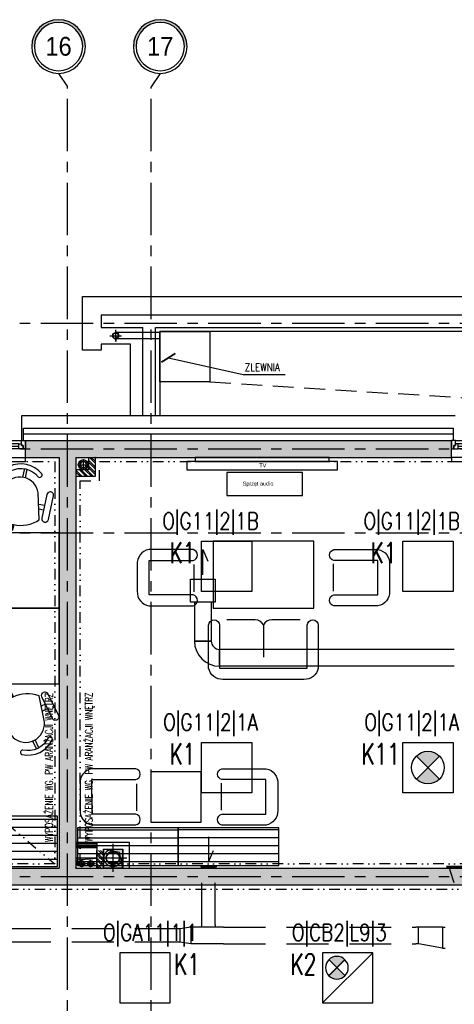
# Model space of a CAD drawing. Extents: x 41755 to 123924, y -112333 to 86187.
# Tile 246 of 256: x 103784 to 104302, y -6073 to -4899. Entities that reach past the tile are written whole.
import ezdxf
from ezdxf.enums import TextEntityAlignment as Align

# ---------------------------------------------------------------- set-up
doc = ezdxf.new("R2010")
doc.units = 0
doc.header["$LTSCALE"] = 50
for name, pattern in [('CENTER', [2, 1.25, -0.25, 0.25, -0.25]), ('DASHDOT2', [12.7, 6.35, -3.175, 0, -3.175]), ('DASHED', [0.75, 0.5, -0.25]), ('DIVIDE', [31.75, 12.7, -6.35, 0, -6.35, 0, -6.35])]:
    doc.linetypes.add(name, pattern=pattern)
doc.layers.get('0').update_dxf_attribs({"color": 101, "linetype": 'CONTINUOUS'})
for name, color, linetype in [('E-90', 6, 'CONTINUOUS'), ('E35', 6, 'CONTINUOUS'), ('Ins-co', 2, 'CONTINUOUS'), ('Ins-kan', 54, 'CONTINUOUS'), ('Ins-went', 141, 'CONTINUOUS'), ('Okn---okna', 5, 'CONTINUOUS'), ('Os-osie glowne', 1, 'CENTER'), ('Os-osie-opis', 16, 'CONTINUOUS'), ('Sc-beton', 7, 'CONTINUOUS'), ('Sc-beton-hatch', 86, 'CONTINUOUS'), ('Sc-cegla pustak-hatch', 8, 'CONTINUOUS'), ('Sc-drewno', 22, 'CONTINUOUS'), ('Sc-gk', 120, 'CONTINUOUS'), ('Sc-izolacja term-styropian', 151, 'STYROPIAN-KA'), ('Sc-silikat', 61, 'CONTINUOUS'), ('Sch-opis', 51, 'CONTINUOUS'), ('Suf-widok', 8, 'CONTINUOUS'), ('W-idok', 8, 'CONTINUOUS'), ('W-otwor-strop', 1, 'CONTINUOUS'), ('Wyp-meble', 155, 'CONTINUOUS')]:
    doc.layers.add(name, color=color, linetype=linetype)
doc.styles.add('dwg_opis duży', font='ARIAL.TTF', dxfattribs={"width": 0.9})
doc.styles.add('ROMANS', font='romans', dxfattribs={"width": 0.85})
doc.linetypes.add('BATTING', pattern='A,0.0001,-0.1,[134,ltypeshp.shx,S=0.1,R=0,X=-0.1,Y=0],-0.2,[134,ltypeshp.shx,S=0.1,R=180,X=0.1,Y=0],-0.1', length=0.4001)
doc.linetypes.add('STYROPIAN-KA', pattern='A,0.0001,-0.1,[135,ltypeshp.shx,S=0.1,R=0,X=-0.1,Y=0],0,[135,ltypeshp.shx,S=0.1,R=180,X=0.1,Y=0],-0.1', length=0.2001)
doc.dimstyles.new('CHMIELNA', dxfattribs={"dimscale": 3.5, "dimtxt": 4, "dimasz": 1.5, "dimexe": 3, "dimexo": 0, "dimgap": 1, "dimtad": 1, "dimdec": 1, "dimrnd": 0.5, "dimzin": 12, "dimdsep": 46, "dimtxsty": 'ROMANS', "dimblk": 'DIMTICK', "dimcen": 0.09, "dimse1": 1, "dimse2": 1, "dimclrd": 143, "dimclrt": 53, "dimadec": 0, "dimazin": 0, "dimtfac": 1, "dimtdec": 1, "dimtix": 1, "dimtmove": 2, "dimatfit": 2, "dimldrblk": 'ARCHTICK', "dimfxl": 0, "dimtolj": 1, "dimtzin": 0, "dimarcsym": 0})

# ---------------------------------------------------------------- blocks, each defined once
blk = doc.blocks.new('_gkjgskfjgkdfh')
at = {"linetype": 'DASHDOT2', "ltscale": 0.5}
for points in [[(-7, 0), (7, 0)], [(0, -7), (0, 7)], [(0, 0), (0, -7)]]:
    blk.add_lwpolyline(points, dxfattribs=at)
at = {"ltscale": 2}
for radius in [3.75, 3.25]:
    blk.add_circle((0, 0), radius, dxfattribs=at)
blk = doc.blocks.new('DIMTICK')
for p, q in [((0, 1), (0, -1)), ((-1, 0), (1, 0))]:
    blk.add_line(p, q)
at = {"const_width": 0.141}
blk.add_lwpolyline([(0.707, 0.707), (-0.707, -0.707)], dxfattribs=at)
blk = doc.blocks.new('_opis_osi_liczbowy')
blk.add_hatch(color=256).paths.add_polyline_path([(32, 32), (32, 28.8, -1), (32, -28.8), (32, -32, 1)])
for radius in [32, 28.8]:
    blk.add_circle((32, 0), radius)
at = {"style": 'dwg_opis duży', "width": 0.9}
blk.add_attdef('AXNAMEH', text='', height=22.4, rotation=90, dxfattribs=at).set_placement((32, 0), align=Align.MIDDLE_CENTER)
blk = doc.blocks.new('_FIUETUR')
for p, q in [((-377, -19.7), (-5, -19.7)), ((-260, -23.7), (-374, -23.7)), ((-260, -26.7), (-374, -26.7)), ((-8, -29.7), (-374, -29.7)), ((-130, -23.7), (-244, -23.7)), ((-130, -26.7), (-244, -26.7)), ((-8, -23.7), (-114, -23.7)), ((-8, -26.7), (-114, -26.7)), ((-382, -39.7), (-382, -44.7)), ((-382, -39.7), (0, -39.7)), ((-382, -44.7), (0, -44.7)), ((0, -44.7), (0, -39.7))]:
    blk.add_line(p, q)
for points in [[(-377, -19.7), (-382, -19.7), (-382, -29.7), (-379, -29.7), (-379, -25.7), (-377, -25.7)], [(-257, -19.7), (-252, -19.7), (-252, -29.7), (-255, -29.7), (-255, -25.7), (-257, -25.7)], [(-247, -19.7), (-252, -19.7), (-252, -29.7), (-249, -29.7), (-249, -25.7), (-247, -25.7)], [(-127, -19.7), (-122, -19.7), (-122, -29.7), (-125, -29.7), (-125, -25.7), (-127, -25.7)], [(-117, -19.7), (-122, -19.7), (-122, -29.7), (-119, -29.7), (-119, -25.7), (-117, -25.7)], [(-5, -19.7), (0, -19.7), (0, -29.7), (-3, -29.7), (-3, -25.7), (-5, -25.7)], [(-374, -23.7), (-377, -23.7), (-377, -25.7), (-379, -25.7), (-379, -29.7), (-377, -29.7), (-374, -29.7)], [(-260, -23.7), (-257, -23.7), (-257, -25.7), (-255, -25.7), (-255, -29.7), (-257, -29.7), (-260, -29.7)], [(-244, -23.7), (-247, -23.7), (-247, -25.7), (-249, -25.7), (-249, -29.7), (-247, -29.7), (-244, -29.7)], [(-130, -23.7), (-127, -23.7), (-127, -25.7), (-125, -25.7), (-125, -29.7), (-127, -29.7), (-130, -29.7)], [(-114, -23.7), (-117, -23.7), (-117, -25.7), (-119, -25.7), (-119, -29.7), (-117, -29.7), (-114, -29.7)], [(-8, -23.7), (-5, -23.7), (-5, -25.7), (-3, -25.7), (-3, -29.7), (-5, -29.7), (-8, -29.7)]]:
    blk.add_lwpolyline(points, close=True)
blk = doc.blocks.new('_VKDFJGKFH')
for p, q in [((-515, 25), (-5, 25)), ((-398, 21), (-512, 21)), ((-398, 18), (-512, 18)), ((-8, 15), (-512, 15)), ((-268, 21), (-382, 21)), ((-268, 18), (-382, 18)), ((-138, 21), (-252, 21)), ((-138, 18), (-252, 18)), ((-8, 21), (-122, 21)), ((-8, 18), (-122, 18)), ((-520, 5), (-520, 0)), ((-520, 5), (0, 5)), ((-520, 0), (0, 0)), ((0, 0), (0, 5))]:
    blk.add_line(p, q)
for points in [[(-515, 25), (-520, 25), (-520, 15), (-517, 15), (-517, 19), (-515, 19)], [(-395, 25), (-390, 25), (-390, 15), (-393, 15), (-393, 19), (-395, 19)], [(-385, 25), (-390, 25), (-390, 15), (-387, 15), (-387, 19), (-385, 19)], [(-265, 25), (-260, 25), (-260, 15), (-263, 15), (-263, 19), (-265, 19)], [(-255, 25), (-260, 25), (-260, 15), (-257, 15), (-257, 19), (-255, 19)], [(-135, 25), (-130, 25), (-130, 15), (-133, 15), (-133, 19), (-135, 19)], [(-125, 25), (-130, 25), (-130, 15), (-127, 15), (-127, 19), (-125, 19)], [(-5, 25), (0, 25), (0, 15), (-3, 15), (-3, 19), (-5, 19)], [(-512, 21), (-515, 21), (-515, 19), (-517, 19), (-517, 15), (-515, 15), (-512, 15)], [(-398, 21), (-395, 21), (-395, 19), (-393, 19), (-393, 15), (-395, 15), (-398, 15)], [(-382, 21), (-385, 21), (-385, 19), (-387, 19), (-387, 15), (-385, 15), (-382, 15)], [(-268, 21), (-265, 21), (-265, 19), (-263, 19), (-263, 15), (-265, 15), (-268, 15)], [(-252, 21), (-255, 21), (-255, 19), (-257, 19), (-257, 15), (-255, 15), (-252, 15)], [(-138, 21), (-135, 21), (-135, 19), (-133, 19), (-133, 15), (-135, 15), (-138, 15)], [(-122, 21), (-125, 21), (-125, 19), (-127, 19), (-127, 15), (-125, 15), (-122, 15)], [(-8, 21), (-5, 21), (-5, 19), (-3, 19), (-3, 15), (-5, 15), (-8, 15)]]:
    blk.add_lwpolyline(points, close=True)
blk = doc.blocks.new('_dkjhsjhkfgh')
at = {"layer": 'Ins-went', "ltscale": 2}
for p, q in [((4201.5, 4842.1), (4201.5, 4795.9)), ((4221.5, 4842.1), (4221.5, 4795.9)), ((4221.5, 4795.9), (4201.5, 4795.9)), ((4201.5, 4795.9), (4221.5, 4795.9)), ((4231.5, 4785.9), (4231.5, 4765.9)), ((4231.5, 4765.9), (4231.5, 4785.9)), ((4491.5, 4785.9), (4231.5, 4785.9)), ((4495.5, 4785.9), (4491.5, 4785.9)), ((4508.5, 4785.9), (4495.5, 4785.9)), ((4511.5, 4785.9), (4508.5, 4785.9)), ((4491.5, 4765.9), (4231.5, 4765.9)), ((4495.5, 4765.9), (4491.5, 4765.9)), ((4508.5, 4765.9), (4495.5, 4765.9)), ((4511.5, 4765.9), (4508.5, 4765.9))]:
    blk.add_line(p, q, dxfattribs=at)
blk.add_lwpolyline([(4211.5, 4874.8), (4211.5, 4905), (4217.5, 4891)], dxfattribs=at)
blk.add_lwpolyline([(4196.6, 4869.8), (4226.3, 4869.8), (4226.3, 4842.1), (4196.6, 4842.1)], close=True, dxfattribs=at)
for radius in [30, 10]:
    blk.add_arc((4231.5, 4795.9), radius, 180, 270, dxfattribs=at)
blk = doc.blocks.new('f003')
for p, q in [((-1.6, 74.6), (-1.6, 64.1)), ((1.6, 74.6), (1.6, 64.1))]:
    blk.add_line(p, q)
for points in [[(-16.7, 68.7, -0.355253), (16.7, 68.7, 0.881097), (20.1, 72.9, 0.355253), (-20.1, 72.9, 0.881097)], [(-28.8, 18.9, 0.427449), (28.8, 18.9), (20.8, 50, 0.679656), (-20.8, 50)], [(-31.3, 21.4, -1), (-39.3, 21.4), (-39.3, 50.2, -1), (-31.3, 50.2)], [(31.3, 21.4, 1), (39.3, 21.4), (39.3, 50.2, 1), (31.3, 50.2)]]:
    blk.add_lwpolyline(points, format="xyb", close=True)
for points in [[(-24.2, 37), (-31.3, 37)], [(24.2, 37), (31.3, 37)], [(-31.3, 31), (-25.7, 31)], [(31.3, 31), (25.7, 31)], [(-0.8, 6.6), (-0.8, 0), (0.8, 0), (0.8, 6.6)]]:
    blk.add_lwpolyline(points)
blk = doc.blocks.new('_REHABILITACJA_STOLLIK1')
at = {"ltscale": 0.5}
h = blk.add_hatch(dxfattribs=at)
h.set_pattern_fill('LINE', color=256, scale=3, style=0)
h.set_pattern_definition([(0, (408087.254, 65975.66), (0, 9.525), [])])
h.paths.add_polyline_path([(0, -60), (120, -60), (120, 0), (0, 0)])
blk.add_lwpolyline([(0, -60), (120, -60), (120, 0), (0, 0)], close=True, dxfattribs=at)
blk = doc.blocks.new('A$C5DF87A14')
at = {"layer": 'Wyp-meble'}
h = blk.add_hatch(dxfattribs=at)
h.set_pattern_fill('LINE', color=256, scale=3, style=0)
h.set_pattern_definition([(360, (412159.293, 70573.3775), (2e-15, 9.525), [])])
h.paths.add_polyline_path([(4072, 4538), (4192, 4538), (4192, 4583), (4072, 4583)])
h = blk.add_hatch(dxfattribs=at)
h.set_pattern_fill('LINE', color=256, scale=3, style=0)
h.set_pattern_definition([(360, (412279.293, 70573.621), (2e-15, 9.525), [])])
h.paths.add_polyline_path([(4192, 4538), (4312, 4538), (4312, 4583), (4192, 4583)])
for p, q in [((4283.8, 4831.2), (4249.9, 4831.2)), ((4337.7, 4831.2), (4303.8, 4831.2))]:
    blk.add_line(p, q, dxfattribs=at)
for points in [[(4202.2, 5010), (4382.2, 5010), (4382.2, 5020), (4202.2, 5020)], [(4212.2, 5020), (4372.2, 5020), (4372.2, 5025), (4212.2, 5025)], [(4250.2, 4979.4), (4340.2, 4979.4), (4340.2, 5006.9), (4250.2, 5006.9)], [(4050, 4935), (3930, 4935), (3930, 4845), (4050, 4845)], [(4233.8, 4925.2), (4233.8, 4845.2), (4353.8, 4845.2), (4353.8, 4925.2)], [(4050, 4845), (3930, 4845), (3930, 4755), (4050, 4755)], [(4159.4, 4590), (4219.4, 4590), (4219.4, 4650), (4159.4, 4650)], [(4072, 4538), (4192, 4538), (4192, 4583), (4072, 4583)], [(4192, 4538), (4312, 4538), (4312, 4583), (4192, 4583)]]:
    blk.add_lwpolyline(points, close=True, dxfattribs=at)
for points in [[(4157.4, 4902), (4209.9, 4902, 0.814277), (4209.9, 4914.9), (4157.2, 4914.9, 0.403655), (4143.3, 4896.8), (4143.3, 4865.2, 0.380123), (4157.2, 4847.8), (4209.9, 4847.8, 0.804356), (4209.9, 4860.9), (4157.5, 4860.9)], [(4430.2, 4902), (4377.7, 4902, -0.814277), (4377.7, 4914.9), (4430.4, 4914.9, -0.403655), (4444.3, 4896.8), (4444.3, 4865.2, -0.380123), (4430.4, 4847.8), (4377.7, 4847.8, -0.804356), (4377.7, 4860.9), (4430.1, 4860.9)], [(4228.4, 4824.8, -0.969502), (4241.5, 4824.8), (4241.5, 4773.7), (4346.1, 4773.7), (4346.1, 4824.8, -0.969502), (4359.2, 4824.8), (4359.2, 4773.7, -0.371033), (4342.1, 4760.2), (4245.5, 4760.2, -0.371033), (4228.4, 4773.7)], [(4089.2, 4640.7), (4141.6, 4640.7, 0.814277), (4141.6, 4653.5), (4089, 4653.5, 0.403655), (4075.1, 4635.4), (4075.1, 4603.9, 0.380123), (4089, 4586.5), (4141.6, 4586.5, 0.804356), (4141.6, 4599.5), (4089.3, 4599.5)], [(4296.6, 4640.7), (4244.2, 4640.7, -0.814277), (4244.2, 4653.5), (4296.9, 4653.5, -0.403655), (4310.8, 4635.4), (4310.8, 4603.8, -0.380123), (4296.9, 4586.4), (4244.2, 4586.4, -0.804356), (4244.2, 4599.5), (4296.5, 4599.5)]]:
    blk.add_lwpolyline(points, format="xyb", close=True, dxfattribs=at)
for points in [[(4376.8, 4897.9), (4376.8, 4865.3)], [(4210.6, 4897.1), (4210.6, 4864.6)], [(4293.8, 4825.2), (4293.8, 4786.5)], [(4142.3, 4635.7), (4142.3, 4603.2)], [(4243.3, 4636.5), (4243.3, 4604)]]:
    blk.add_lwpolyline(points, dxfattribs=at)
for centre, start, end in [((4283.8, 4819.8), 28.4028, 89.7038), ((4303.8, 4819.8), 90.2962, 151.5972)]:
    blk.add_arc(centre, 11.4, start, end, dxfattribs=at)
for p, rotation in [((3994.2, 4938.3), 347.6784737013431), ((3991.9, 4745), 205.9187913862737)]:
    blk.add_blockref('f003', p, dxfattribs=dict(at, rotation=rotation))
blk.add_blockref('_REHABILITACJA_STOLLIK1', (3928, 4597), dxfattribs=at)
at = {"layer": 'Wyp-meble', "width": 56.895, "attachment_point": 1}
for s, insert, char_height in [('TV', (4288.8, 5017.7), 4.73), ('Sprzęt audio', (4269, 4996), 4.733)]:
    blk.add_mtext(s, dxfattribs=dict(at, insert=insert, char_height=char_height))
blk = doc.blocks.new('opr_kas_inw')
at = {"layer": 'E35'}
h = blk.add_hatch(color=256, dxfattribs=at)
edge = h.paths.add_edge_path()
edge.add_line((-12.8, -12.1), (-3.2, -21.7))
edge.add_ellipse((-12.8, -12.1), major_axis=(-9.55, 9.55), ratio=1, start_angle=90, end_angle=180, ccw=False)
edge.add_line((-22.3, -21.7), (-12.8, -12.1))
edge = h.paths.add_edge_path()
edge.add_line((-3.2, -2.6), (-12.8, -12.1))
edge.add_line((-12.8, -12.1), (-22.3, -2.6))
edge.add_ellipse((-12.8, -12.1), major_axis=(-9.55, 9.55), ratio=1, start_angle=-90, end_angle=0, ccw=False)
for p, q in [((-30, 30), (30, -30)), ((-22.3, -21.7), (-3.2, -2.6)), ((-22.3, -2.6), (-3.2, -21.7))]:
    blk.add_line(p, q, dxfattribs=at)
at = {"layer": 'E35', "linetype": 'Continuous', "ltscale": 0.3}
blk.add_line((-21.8, -3.1), (-3.8, -21.1), dxfattribs=at)
blk.add_lwpolyline([(-30, 30), (30, 30), (30, -30), (-30, -30)], close=True, dxfattribs=at)
at = {"layer": 'E35'}
blk.add_circle((-12.8, -12.1), 13.5, dxfattribs=at)

msp = doc.modelspace()

# ---------------------------------------------------------------- hatches: boundary and pattern name
at = {"layer": 'E35'}
h = msp.add_hatch(color=256, dxfattribs=at)
edge = h.paths.add_edge_path()
edge.add_line((104270.966, -5790.641), (104284.712, -5776.895))
edge.add_ellipse((104270.966, -5790.641), major_axis=(13.746, 13.746), ratio=1, start_angle=360, end_angle=450)
edge.add_line((104257.22, -5776.895), (104270.966, -5790.641))
edge = h.paths.add_edge_path()
edge.add_line((104284.712, -5804.388), (104270.966, -5790.641))
edge.add_line((104270.966, -5790.641), (104257.22, -5804.388))
edge.add_ellipse((104270.966, -5790.641), major_axis=(-13.746, 13.746), ratio=1, start_angle=90, end_angle=180)
at = {"layer": 'Sc-beton-hatch'}
h = msp.add_hatch(dxfattribs=at)
h.set_pattern_fill('ANSI33', color=256, style=0)
h.set_pattern_definition([(45, (48983.4185, 565.478), (-4.49012806, 4.49012806), []), (45, (48987.9087, 565.478), (-4.49012806, 4.49012806), [3.175, -1.5875])])
h.paths.add_polyline_path([(110735.966, -5930.641), (110735.966, -5910.641), (110669.966, -5910.641), (110669.966, -5930.641)])
h.paths.add_polyline_path([(110595.966, -5930.641), (110595.966, -5910.641), (110380.966, -5910.641), (110380.966, -5930.641)])
h.paths.add_polyline_path([(110480.966, -5420.641), (110480.966, -5400.641), (110420.966, -5400.641), (110420.966, -5420.641), (110440.966, -5420.641)])
h.paths.add_polyline_path([(110038.966, -5420.641), (110038.966, -5400.641), (109530.966, -5400.641), (109530.966, -5420.641), (109570.966, -5420.641), (109570.966, -5910.641), (109369.466, -5910.641), (109369.466, -5930.641), (110280.966, -5930.641), (110280.966, -5910.641), (109590.966, -5910.641), (109590.966, -5420.641)])
h.paths.add_polyline_path([(109170.966, -6150.641), (109170.966, -6170.641), (110210.966, -6170.641), (110210.966, -6150.641)])
h.paths.add_polyline_path([(108990.966, -5910.641), (108990.966, -5850.641), (108970.966, -5850.641), (108970.966, -5910.641), (108670.966, -5910.641), (108670.966, -5930.641), (109239.466, -5930.641), (109239.466, -5910.641)])
h.paths.add_polyline_path([(108990.966, -5655.641), (108970.966, -5655.641), (108970.966, -5675.641), (108990.966, -5675.641)])
h.paths.add_polyline_path([(108950.966, -5400.641), (108950.966, -5420.641), (108970.966, -5420.641), (108970.966, -5480.641), (108990.966, -5480.641), (108990.966, -5420.641), (109010.966, -5420.641), (109010.966, -5400.641)])
h.paths.add_polyline_path([(108342.966, -5400.641), (108342.966, -5973.641), (108362.966, -5973.641), (108362.966, -5930.641), (108540.966, -5930.641), (108540.966, -5910.641), (108362.966, -5910.641), (108362.966, -5420.641), (108640.966, -5420.641), (108640.966, -5400.641)])
h.paths.add_polyline_path([(107982.966, -5400.641), (107982.966, -5420.641), (108320.966, -5420.641), (108320.966, -5910.641), (108298.966, -5910.641), (108298.966, -5930.641), (108320.966, -5930.641), (108320.966, -5973.641), (108340.966, -5973.641), (108340.966, -5400.641)])
h.paths.add_polyline_path([(108362.966, -6150.641), (108362.966, -6108.641), (108342.966, -6108.641), (108342.966, -6170.641), (108740.966, -6170.641), (108740.966, -6150.641)])
h.paths.add_polyline_path([(108340.966, -6170.641), (108340.966, -6108.641), (108320.966, -6108.641), (108320.966, -6150.641), (107700.966, -6150.641), (107700.966, -6170.641)])
h.paths.add_polyline_path([(107995.966, -5910.641), (107995.966, -5930.641), (108238.966, -5930.641), (108238.966, -5910.641)], flags=17)
h.paths.add_polyline_path([(107799.966, -5910.641), (107799.966, -5930.641), (107865.966, -5930.641), (107865.966, -5910.641)])
h.paths.add_polyline_path([(107725.966, -5930.641), (107725.966, -5910.641), (107550.966, -5910.641), (107550.966, -5930.641)])
h.paths.add_polyline_path([(107430.966, -5930.641), (107430.966, -5910.641), (107308.966, -5910.641), (107308.966, -5930.641)])
h.paths.add_polyline_path([(106300.966, -6150.641), (106300.966, -6170.641), (107340.966, -6170.641), (107340.966, -6150.641)])
h.paths.add_polyline_path([(107188.966, -5930.641), (107188.966, -5910.641), (107140.966, -5910.641), (107140.966, -5930.641)])
h.paths.add_polyline_path([(107040.966, -5930.641), (107040.966, -5910.641), (106830.966, -5910.641), (106830.966, -5930.641)], flags=16)
h.paths.add_polyline_path([(107168.966, -5420.641), (107168.966, -5400.641), (106660.966, -5400.641), (106660.966, -5420.641), (106700.966, -5420.641), (106700.966, -5910.641), (106618.966, -5910.641), (106618.966, -5930.641), (106730.966, -5930.641), (106730.966, -5910.641), (106720.966, -5910.641), (106720.966, -5420.641)])
h.paths.add_polyline_path([(106518.966, -5930.641), (106518.966, -5910.641), (106291.966, -5910.641), (106291.966, -5930.641)])
h.paths.add_polyline_path([(106120.966, -5910.641), (106120.966, -5420.641), (106140.966, -5420.641), (106140.966, -5400.641), (106080.966, -5400.641), (106080.966, -5420.641), (106100.966, -5420.641), (106100.966, -5910.641), (105979.966, -5910.641), (105979.966, -5930.641), (106191.966, -5930.641), (106191.966, -5910.641)])
h.paths.add_polyline_path([(105659.966, -5910.641), (105659.966, -5930.641), (105879.966, -5930.641), (105879.966, -5910.641)])
h.paths.add_polyline_path([(105492.966, -6150.641), (105492.966, -6108.641), (105472.966, -6108.641), (105472.966, -6170.641), (105870.966, -6170.641), (105870.966, -6150.641)])
h.paths.add_polyline_path([(105559.966, -5930.641), (105559.966, -5910.641), (105492.966, -5910.641), (105492.966, -5420.641), (105770.966, -5420.641), (105770.966, -5400.641), (105472.966, -5400.641), (105472.966, -5973.641), (105492.966, -5973.641), (105492.966, -5930.641)])
h.paths.add_polyline_path([(105450.966, -5910.641), (105428.966, -5910.641), (105428.966, -5930.641), (105450.966, -5930.641), (105450.966, -5973.641), (105470.966, -5973.641), (105470.966, -5400.641), (105112.966, -5400.641), (105112.966, -5420.641), (105450.966, -5420.641)])
h.paths.add_polyline_path([(105470.966, -6170.641), (105470.966, -6108.641), (105450.966, -6108.641), (105450.966, -6150.641), (104830.966, -6150.641), (104830.966, -6170.641)])
h.paths.add_polyline_path([(105260.966, -5910.641), (105260.966, -5930.641), (105368.966, -5930.641), (105368.966, -5910.641)], flags=16)
h.paths.add_polyline_path([(105160.966, -5930.641), (105160.966, -5910.641), (105059.966, -5910.641), (105059.966, -5930.641)])
h.paths.add_polyline_path([(105014.966, -5930.641), (105014.966, -5910.641), (104929.966, -5910.641), (104929.966, -5930.641)])
h.paths.add_polyline_path([(104855.966, -5930.641), (104855.966, -5910.641), (104715.966, -5910.641), (104715.966, -5930.641)])
h.paths.add_polyline_path([(104740.966, -5420.641), (104740.966, -5400.641), (104680.966, -5400.641), (104680.966, -5420.641)])
h.paths.add_polyline_path([(103790.966, -5400.641), (103790.966, -5420.641), (103830.966, -5420.641), (103830.966, -5910.641), (103540.966, -5910.641), (103540.966, -5930.641), (104585.966, -5930.641), (104585.966, -5910.641), (103850.966, -5910.641), (103850.966, -5420.641), (104298.966, -5420.641), (104298.966, -5400.641)])
h.paths.add_polyline_path([(104470.966, -6170.641), (104470.966, -6150.641), (103430.966, -6150.641), (103430.966, -6170.641)])
h.paths.add_polyline_path([(103440.966, -5930.641), (103440.966, -5910.641), (103250.966, -5910.641), (103250.966, -5420.641), (103270.966, -5420.641), (103270.966, -5400.641), (103210.966, -5400.641), (103210.966, -5420.641), (103230.966, -5420.641), (103230.966, -5910.641), (103077.966, -5910.641), (103077.966, -5930.641)])
h.paths.add_polyline_path([(103000.966, -6170.641), (103000.966, -6150.641), (102422.966, -6150.641), (102422.966, -6108.641), (102402.966, -6108.641), (102402.966, -6170.641)])
h.paths.add_polyline_path([(102977.966, -5930.641), (102977.966, -5910.641), (102653.966, -5910.641), (102653.966, -5930.641)])
h.paths.add_polyline_path([(102553.966, -5930.641), (102553.966, -5910.641), (102422.966, -5910.641), (102422.966, -5520.641), (102452.966, -5520.641), (102452.966, -5500.641), (102422.966, -5500.641), (102422.966, -5400.641), (102402.966, -5400.641), (102402.966, -5973.641), (102422.966, -5973.641), (102422.966, -5930.641)])
h.paths.add_polyline_path([(102582.966, -5500.641), (102552.966, -5500.641), (102552.966, -5520.641), (102602.966, -5520.641), (102602.966, -5420.641), (102642.966, -5420.641), (102642.966, -5400.641), (102582.966, -5400.641)])
at = {"layer": 'Sc-cegla pustak-hatch'}
h = msp.add_hatch(dxfattribs=at)
h.set_pattern_fill('ANSI32', color=256, scale=0.5, angle=90, style=0)
h.set_pattern_definition([(135, (48983.4185, 565.478), (-3.36759605, -3.36759605), []), (135, (48983.4185, 567.723), (-3.36759605, -3.36759605), [])])
h.paths.add_polyline_path([(103873.966, -5420.641), (103865.966, -5420.641), (103865.966, -5435.641), (103850.966, -5435.641), (103850.966, -5443.641), (103873.966, -5443.641)])
h.paths.add_polyline_path([(103883.966, -5889.641), (103875.966, -5889.641), (103875.966, -5910.641), (103883.966, -5910.641)])
at = {"layer": 'W-otwor-strop', "ltscale": 0.5}
for points in [[(103883.966, -5887.788), (103906.966, -5887.788), (103906.966, -5910.641), (103902.966, -5891.788)], [(103875.966, -5898.641), (103850.966, -5898.641), (103850.966, -5910.641), (103852.966, -5900.641)]]:
    msp.add_hatch(color=256, dxfattribs=at).paths.add_polyline_path(points)

# ---------------------------------------------------------------- linework, layer by layer
at = {"layer": 'E35'}
for p, q in [((104257.22, -5776.895), (104284.712, -5804.388)), ((104257.22, -5804.388), (104284.712, -5776.895))]:
    msp.add_line(p, q, dxfattribs=at)
at = {"layer": 'E35', "linetype": 'Continuous', "ltscale": 0.3}
msp.add_line((104258.006, -5803.601), (104283.926, -5777.681), dxfattribs=at)
for points in [[(104060.966, -5580.641), (104000.966, -5580.641), (104000.966, -5520.641), (104060.966, -5520.641)], [(104300.966, -5580.641), (104240.966, -5580.641), (104240.966, -5520.641), (104300.966, -5520.641)], [(104060.966, -5820.641), (104000.966, -5820.641), (104000.966, -5760.641), (104060.966, -5760.641)], [(104300.966, -5820.641), (104240.966, -5820.641), (104240.966, -5760.641), (104300.966, -5760.641)], [(103903.469, -6071.439), (103963.469, -6071.439), (103963.469, -6011.439), (103903.469, -6011.439)]]:
    msp.add_lwpolyline(points, close=True, dxfattribs=at)
at = {"layer": 'E35'}
msp.add_circle((104270.966, -5790.641), 19.44, dxfattribs=at)
at = {"layer": 'Ins-co'}
for p, q in [((103853.621, -5905.138, 0), (103862.341, -5905.138, 0)), ((103857.981, -5909.498, 0), (103857.981, -5900.778, 0)), ((103864.152, -5905.137, 0), (103872.872, -5905.137, 0)), ((103868.512, -5909.497, 0), (103868.511, -5900.777, 0))]:
    msp.add_line(p, q, dxfattribs=at)
for centre, radius in [((103857.981, -5905.138, 0), 3.624), ((103857.981, -5905.138, 0), 2.56), ((103857.981, -5905.138, 0), 2.08), ((103868.512, -5905.137, 0), 3.624), ((103868.512, -5905.137, 0), 2.56), ((103868.512, -5905.137, 0), 2.08)]:
    msp.add_circle(centre, radius, dxfattribs=at)
at = {"layer": 'Ins-kan', "ltscale": 0.2}
for p, q in [((103859.877, -5434.634), (103859.877, -5424.134)), ((103854.627, -5429.384), (103865.127, -5429.384))]:
    msp.add_line(p, q, dxfattribs=at)
at = {"layer": 'Ins-kan', "ltscale": 0.2, "extrusion": (9.7811e-55, -3.62227e-70, -1)}
msp.add_ellipse((103859.877, -5429.384), major_axis=(-3.712, 3.712), ratio=1, start_param=0.7853981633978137, end_param=7.0685834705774, dxfattribs=at)
at = {"layer": 'Ins-kan', "ltscale": 0.2, "extrusion": (9.7811e-55, -4.34673e-70, -1)}
msp.add_ellipse((103859.877, -5429.384), major_axis=(-2.722, 2.722), ratio=1, start_param=0.7853981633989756, end_param=7.068583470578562, dxfattribs=at)
at = {"layer": 'Ins-went', "linetype": 'DASHED', "ltscale": 2}
for p, q in [((103895.128, -5881.72), (103895.128, -5914.976)), ((103878.5, -5898.348), (103911.756, -5898.348)), ((103999.474, -5908.646), (104018.974, -5908.646)), ((104001.224, -5910.646), (104001.224, -5908.646)), ((104017.224, -5910.646), (104001.224, -5910.646)), ((104001.224, -5910.646), (104017.224, -5910.646)), ((104001.224, -5978.046), (104001.224, -5910.646)), ((104017.224, -5910.646), (104017.224, -5908.646)), ((104017.224, -5978.046), (104017.224, -5910.646)), ((104292.973, -5908.112), (104351.973, -5908.112)), ((104292.973, -5909.612), (104351.973, -5909.612)), ((104297.473, -5910.612), (104297.473, -5909.612)), ((104297.473, -5913.612), (104297.473, -5910.612)), ((104302.473, -5928.112), (104297.473, -5913.612)), ((103971.224, -5983.046), (103746.524, -5983.046)), ((103975.224, -5983.046), (103971.224, -5983.046)), ((103988.224, -5981.046), (103975.224, -5983.046)), ((103975.224, -5999.046), (103975.224, -5983.046)), ((103988.224, -5981.046), (103988.224, -6001.046)), ((103991.224, -5981.046), (103988.224, -5981.046)), ((104027.224, -5981.046), (103991.224, -5981.046)), ((104001.224, -5981.046), (104001.224, -5978.046)), ((104017.224, -5978.046), (104017.224, -5981.046)), ((104027.224, -5981.046), (104256.524, -5981.046)), ((104259.557, -5981.046), (104256.557, -5981.046)), ((104259.557, -6001.046), (104259.557, -5981.046)), ((104288.557, -5981.046), (104259.557, -5981.046)), ((104288.557, -5981.046), (104288.557, -6006.046)), ((104288.557, -5981.046), (104291.557, -5981.046)), ((104513.657, -5981.046), (104291.557, -5981.046)), ((103971.224, -5999.046), (103746.524, -5999.046)), ((103975.224, -5999.046), (103971.224, -5999.046)), ((103988.224, -6001.046), (103975.224, -5999.046)), ((103991.224, -6001.046), (103988.224, -6001.046)), ((104027.224, -6001.046), (103991.224, -6001.046)), ((104027.224, -6001.046), (104256.524, -6001.046)), ((104259.557, -6001.046), (104256.557, -6001.046)), ((104288.557, -6006.046), (104259.557, -6001.046)), ((104288.557, -6006.046), (104291.557, -6006.046)), ((104513.657, -6006.046), (104291.557, -6006.046))]:
    msp.add_line(p, q, dxfattribs=at)
msp.add_lwpolyline([(104009.224, -5873.409), (104009.224, -5903.646), (104015.247, -5889.633)], dxfattribs=at)
for radius in [10.56, 8, 8]:
    msp.add_circle((103895.128, -5898.348), radius, dxfattribs=at)
for start_param, end_param in [(3.14159265, 6.28318531), (0, 3.14159265)]:
    msp.add_ellipse((103895.128, -5898.348), major_axis=(-8, 0), ratio=0.75, start_param=start_param, end_param=end_param, dxfattribs=at)
at = {"layer": 'Os-osie glowne'}
for points in [[(103840.966, -10955.641), (103840.966, -4978.641)], [(103940.966, -10955.641), (103940.966, -4978.641)], [(99508.966, -5260.641), (111775.966, -5260.641)], [(99508.966, -5410.641), (111775.966, -5410.641)], [(99508.966, -5510.641), (111775.966, -5510.641)], [(99508.966, -5920.641), (111775.966, -5920.641)]]:
    msp.add_lwpolyline(points, dxfattribs=at)
at = {"layer": 'Os-osie-opis'}
for points in [[(103830.306, -4962.641), (103840.966, -4978.641)], [(103951.626, -4962.641), (103940.966, -4978.641)]]:
    msp.add_lwpolyline(points, dxfattribs=at)
at = {"layer": 'Sc-beton'}
for points in [[(103790.966, -5400.641), (104298.966, -5400.641)], [(103790.966, -5420.641), (103790.966, -5400.641)], [(104298.966, -5420.641), (104298.966, -5400.641)], [(103790.966, -5420.641), (103830.966, -5420.641)], [(103830.966, -5420.641), (103830.966, -5910.641)], [(103850.966, -5420.641), (104298.966, -5420.641)], [(103850.966, -5420.641), (103850.966, -5910.641)], [(103540.966, -5910.641), (103830.966, -5910.641)], [(103850.966, -5910.641), (104585.966, -5910.641)], [(103540.966, -5930.641), (104585.966, -5930.641)]]:
    msp.add_lwpolyline(points, dxfattribs=at)
at = {"layer": 'Sc-drewno'}
for points in [[(103786.466, -5370.641), (104303.466, -5370.641)], [(103786.466, -5400.641), (103786.466, -5370.641)]]:
    msp.add_lwpolyline(points, dxfattribs=at)
at = {"layer": 'Sc-gk'}
for points in [[(103850.966, -5879.788), (103875.966, -5879.788)], [(103850.966, -5880.988), (103875.966, -5880.988)], [(103850.966, -5884.588), (103875.966, -5884.588)], [(103850.966, -5885.788), (103875.966, -5885.788)]]:
    msp.add_lwpolyline(points, dxfattribs=at)
at = {"layer": 'Sc-gk', "linetype": 'BATTING', "ltscale": 0.09}
msp.add_lwpolyline([(103850.966, -5882.788), (103875.966, -5882.788)], dxfattribs=at)
at = {"layer": 'Sc-izolacja term-styropian', "linetype": 'ByBlock'}
for points in [[(103788.466, -5385.641), (104301.466, -5385.641)], [(103788.466, -5400.641), (103788.466, -5385.641)], [(104301.466, -5400.641), (104301.466, -5385.641)]]:
    msp.add_lwpolyline(points, dxfattribs=at)
at = {"layer": 'Sc-izolacja term-styropian', "linetype": 'BATTING', "ltscale": 0.35}
msp.add_lwpolyline([(104301.466, -5393.141), (103788.466, -5393.141)], dxfattribs=at)
at = {"layer": 'Sc-silikat'}
for p, q in [((103865.966, -5420.641), (103865.966, -5435.641)), ((103873.966, -5420.641), (103873.966, -5443.641)), ((103865.966, -5435.641), (103850.966, -5435.641)), ((103873.966, -5443.641), (103850.966, -5443.641))]:
    msp.add_line(p, q, dxfattribs=at)
for points in [[(103875.966, -5879.788), (103914.966, -5879.788)], [(103875.966, -5879.788), (103875.966, -5910.641)], [(103914.966, -5910.619), (103914.966, -5879.788)], [(103875.966, -5910.619), (103875.966, -5889.641)], [(103883.966, -5887.788), (103906.966, -5887.788)], [(103883.966, -5887.788), (103883.966, -5910.641)], [(103906.966, -5910.619), (103906.966, -5887.788)]]:
    msp.add_lwpolyline(points, dxfattribs=at)
at = {"layer": 'Suf-widok', "linetype": 'DIVIDE', "ltscale": 0.02}
for points in [[(103255.966, -5425.641), (103825.966, -5425.641), (103825.966, -5905.641), (103278.966, -5905.641), (103278.966, -5882.641), (103255.966, -5882.641)], [(105127.966, -5873.641), (105039.966, -5873.641), (105039.966, -5873.641), (104832.966, -5873.641), (104832.966, -5905.641), (103855.966, -5905.641), (103855.966, -5448.641), (103878.966, -5448.641), (103878.966, -5425.641), (105127.966, -5425.641)], [(102427.966, -5935.641), (105445.966, -5935.641), (105445.966, -6145.641), (102427.966, -6145.641)]]:
    msp.add_lwpolyline(points, close=True, dxfattribs=at)
msp.add_lwpolyline([(103255.966, -5425.641), (103825.966, -5905.641)], dxfattribs=at)
at = {"layer": 'W-idok'}
for p, q in [((103880.966, -5250.641), (104353.966, -5250.641)), ((103880.966, -5265.641), (103930.966, -5265.641)), ((103930.966, -5370.641), (103930.966, -5265.641))]:
    msp.add_line(p, q, dxfattribs=at)
for points in [[(103915.966, -5370.641), (103915.966, -5285.641), (103880.966, -5285.641), (103880.966, -5292.641), (103858.966, -5292.641), (103858.966, -5228.641), (104375.966, -5228.641)], [(103880.966, -5250.641), (103880.966, -5265.641)], [(103950.966, -5271.89), (103898.466, -5271.89)], [(103945.966, -5370.641), (103945.966, -5265.641), (104338.966, -5265.641)], [(104333.966, -5270.641), (103950.966, -5270.641), (103950.966, -5370.641)], [(103950.966, -5279.39), (103898.466, -5279.39)]]:
    msp.add_lwpolyline(points, dxfattribs=at)
msp.add_lwpolyline([(103950.966, -5270.641), (104010.966, -5270.641), (104010.966, -5330.641), (103950.966, -5330.641)], close=True, dxfattribs=at)
at = {"layer": 'W-idok', "linetype": 'DASHED'}
msp.add_lwpolyline([(104010.966, -5330.641), (104650.966, -5370.641)], dxfattribs=at)
at = {"layer": 'W-otwor-strop', "ltscale": 0.5}
for points in [[(103883.966, -5887.788), (103906.966, -5887.788), (103906.966, -5910.619), (103883.966, -5910.619)], [(103883.966, -5887.788), (103906.966, -5887.788), (103906.966, -5910.641), (103902.966, -5891.788)], [(103850.966, -5898.641), (103850.966, -5910.641), (103875.966, -5910.641), (103875.966, -5898.641)], [(103875.966, -5898.641), (103850.966, -5898.641), (103850.966, -5910.641), (103852.966, -5900.641)]]:
    msp.add_lwpolyline(points, close=True, dxfattribs=at)
msp.add_circle((103859.877, -5429.384), 6, dxfattribs=at)

# ---------------------------------------------------------------- block references
for name, p in [('A$C5DF87A14', (99780.966, -10445.641)), ('_dkjhsjhkfgh', (99790.966, -10435.641))]:
    msp.add_blockref(name, p)
at = {"layer": 'E35', "xscale": -1, "rotation": 179.9999999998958}
msp.add_blockref('opr_kas_inw', (104175.22, -6041.439), dxfattribs=at)
at = {"layer": 'Okn---okna'}
for name, p in [('_VKDFJGKFH', (103790.966, -5425.641)), ('_FIUETUR', (104680.966, -5380.894))]:
    msp.add_blockref(name, p, dxfattribs=at)
at = {"layer": 'Os-osie-opis'}
ref = msp.add_blockref('_opis_osi_liczbowy', (103830.306, -4962.641), dxfattribs=dict(at, xscale=-1, rotation=270))
ref.add_attrib('AXNAMEH', '16', dxfattribs={"layer": '0', "height": 22.4, "style": 'dwg_opis duży', "width": 0.9}).set_placement((103830.306, -4930.351), align=Align.MIDDLE_CENTER)
ref = msp.add_blockref('_opis_osi_liczbowy', (103951.626, -4962.641), dxfattribs=dict(at, xscale=-1, rotation=270))
ref.add_attrib('AXNAMEH', '17', dxfattribs={"layer": '0', "height": 22.4, "style": 'dwg_opis duży', "width": 0.9}).set_placement((103951.626, -4930.351), align=Align.MIDDLE_CENTER)
at = {"layer": 'W-idok'}
msp.add_blockref('_gkjgskfjgkdfh', (103898.466, -5275.641), dxfattribs=at)

# ---------------------------------------------------------------- texts
at = {"layer": 'E-90', "style": 'ROMANS', "width": 0.8}
for s, p in [('O|G11|2|1B', (104011.695, -5498.001)), ('O|G11|2|1B', (104251.695, -5498.001)), ('O|G11|2|1A', (104011.695, -5738.001)), ('O|G11|2|1A', (104251.695, -5738.001)), ('O|GA11|1|1', (103939.892, -5988.799)), ('O|CB2|L9|3', (104165.273, -5988.799))]:
    msp.add_text(s, height=20, rotation=0, dxfattribs=at).set_placement(p, align=Align.MIDDLE)
at = {"layer": 'E35', "style": 'ROMANS', "width": 0.7}
for s, p in [('K1', (103978.041, -5534.528)), ('K1', (104218.041, -5534.528)), ('K1', (103978.041, -5774.528)), ('K11', (104214.423, -5774.528)), ('K1', (103983.566, -6025.326))]:
    msp.add_text(s, height=25, rotation=360, dxfattribs=at).set_placement(p, align=Align.MIDDLE)
msp.add_text('K2', height=25, dxfattribs=at).set_placement((104122.295, -6025.326), align=Align.MIDDLE)
at = {"layer": 'Sch-opis', "style": 'ROMANS', "width": 0.7}
for p in [(103823.439, -5879.546), (103870.892, -5879.09)]:
    msp.add_text('WYPOSAŻENIE WG. PW ARANŻACJI WNĘTRZ', height=9, rotation=90, dxfattribs=at).set_placement(p)
at = {"layer": 'Sch-opis', "insert": (104052.455, -5308.82), "char_height": 9, "width": 203.76147, "attachment_point": 1, "style": 'ROMANS'}
msp.add_mtext('ZLEWNIA', dxfattribs=at)

# ---------------------------------------------------------------- leaders
at = {"layer": 'Sch-opis'}
msp.add_leader([(103961.345, -5301.912), (104050.448, -5321.888), (104100.733, -5321.888)], dimstyle='CHMIELNA', override={"dimasz": 4, "dimgap": 1, "dimtad": 0}, dxfattribs=at)

doc.saveas('drawing.dxf')
